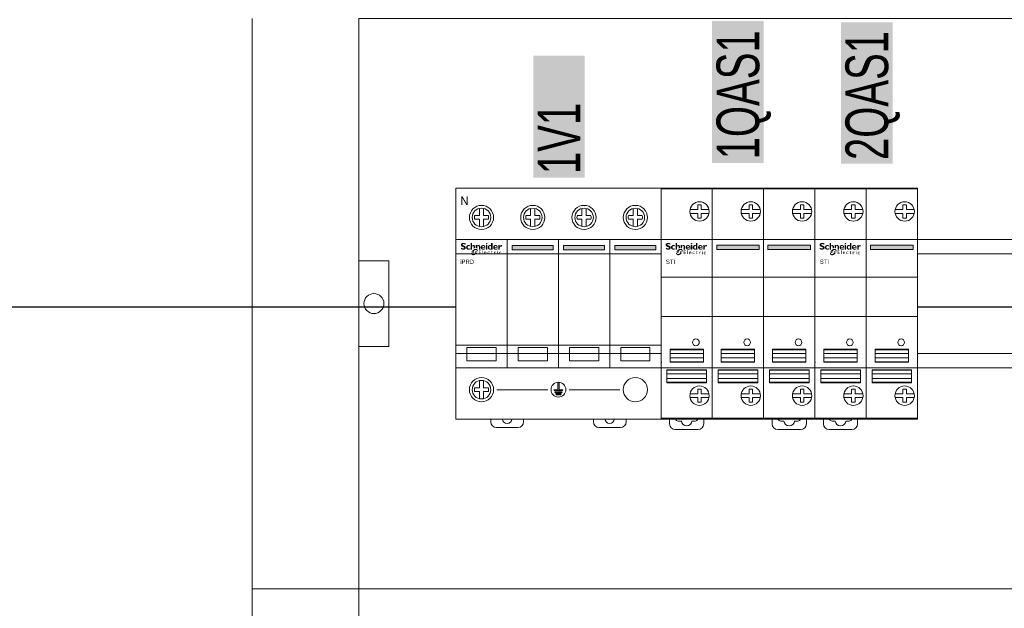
# Model space of a CAD drawing. Header units: millimetres. Extents: x -31 to 6803, y 0 to 664.
# Tile 16 of 119: x 1019 to 1043, y 118 to 132. Entities that reach past the tile are written whole.
import ezdxf
from ezdxf.enums import TextEntityAlignment as Align

# ---------------------------------------------------------------- set-up
doc = ezdxf.new("R2010")
doc.units = ezdxf.units.MM
doc.layers.add('!POMOCNICZE', color=8, linetype='Continuous', plot=False)
for name, color, linetype, lineweight in [('2DE_OBJ_Schneider-Devices', 7, 'Continuous', 25), ('2DE_OBJ_Schneider-Front_Plates', 7, 'Continuous', 0), ('2DE_OBJ_Schneider-Logo', 112, 'Continuous', 0), ('2DE_OBJ_Schneider-Mounting_Plates', 7, 'Continuous', 25), ('2DE_OBJ_Schneider-TAG', 112, 'Continuous', 0)]:
    doc.layers.add(name, color=color, linetype=linetype, lineweight=lineweight)
doc.layers.add('CP_WIPEOUT', color=255, linetype='Continuous')
doc.styles.add('CP_ATTR', font='arial.ttf')

# ---------------------------------------------------------------- blocks, each defined once
blk = doc.blocks.new('Logo Schneider_2009')
for points in [[(1.62, 8.12), (1.87, 8.01), (2.17, 7.9), (2.51, 7.77), (2.73, 7.68), (2.98, 7.54), (3.16, 7.4), (3.26, 7.26), (3.3, 7.1), (3.29, 7.04), (3.24, 6.86), (3.13, 6.73), (2.95, 6.63), (2.72, 6.57), (2.41, 6.55), (2.37, 6.55), (2.18, 6.56), (1.97, 6.59), (1.76, 6.64), (1.55, 6.71), (1.32, 6.79), (1.09, 6.9), (0.85, 7.02), (0.61, 7.16), (0.36, 7.32), (0.36, 6.02), (0.45, 5.97), (0.69, 5.86), (0.93, 5.76), (1.16, 5.67), (1.4, 5.6), (1.63, 5.54), (1.86, 5.49), (2.08, 5.46), (2.31, 5.44), (2.53, 5.43), (2.63, 5.43), (2.89, 5.45), (3.15, 5.48), (3.38, 5.53), (3.61, 5.6), (3.82, 5.69), (4.02, 5.8), (4.2, 5.92), (4.3, 6), (4.47, 6.17), (4.6, 6.35), (4.71, 6.55), (4.79, 6.77), (4.83, 7.01), (4.85, 7.26), (4.84, 7.35), (4.82, 7.58), (4.76, 7.8), (4.68, 8.01), (4.56, 8.2), (4.42, 8.38), (4.25, 8.55), (4.04, 8.71), (3.98, 8.75), (3.84, 8.82), (3.67, 8.9), (3.45, 9), (3.2, 9.11), (2.9, 9.23), (2.57, 9.36), (2.35, 9.45), (2.1, 9.58), (1.91, 9.72), (1.8, 9.86), (1.77, 10.01), (1.77, 10.04), (1.82, 10.21), (1.93, 10.33), (2.11, 10.42), (2.36, 10.48), (2.67, 10.5), (2.7, 10.49), (2.88, 10.49), (3.07, 10.46), (3.28, 10.42), (3.51, 10.36), (3.75, 10.28), (4.01, 10.19), (4.28, 10.09), (4.57, 9.97), (4.57, 11.12), (4.4, 11.19), (4.16, 11.29), (3.91, 11.37), (3.67, 11.44), (3.44, 11.5), (3.2, 11.54), (2.97, 11.57), (2.75, 11.59), (2.53, 11.59), (2.44, 11.59), (2.17, 11.58), (1.91, 11.55), (1.67, 11.5), (1.45, 11.43), (1.24, 11.35), (1.05, 11.24), (0.87, 11.12), (0.83, 11.1), (0.65, 10.93), (0.5, 10.75), (0.39, 10.56), (0.3, 10.34), (0.25, 10.11), (0.24, 9.87), (0.24, 9.79), (0.26, 9.55), (0.32, 9.32), (0.4, 9.11), (0.51, 8.91), (0.65, 8.73), (0.82, 8.57), (1.02, 8.42), (1.09, 8.37), (1.22, 8.3), (1.4, 8.22)], [(8.85, 6.63), (8.6, 6.54), (8.33, 6.46), (8.09, 6.4), (7.89, 6.37), (7.71, 6.35), (7.69, 6.35), (7.44, 6.38), (7.21, 6.44), (7, 6.54), (6.83, 6.69), (6.68, 6.86), (6.58, 7.06), (6.51, 7.29), (6.49, 7.55), (6.51, 7.77), (6.55, 7.99), (6.63, 8.18), (6.73, 8.34), (6.87, 8.48), (7.04, 8.58), (7.25, 8.65), (7.48, 8.7), (7.75, 8.71), (7.86, 8.71), (8.1, 8.68), (8.33, 8.62), (8.56, 8.54), (8.79, 8.43), (8.79, 9.4), (8.62, 9.45), (8.38, 9.52), (8.13, 9.58), (7.9, 9.62), (7.66, 9.64), (7.44, 9.65), (7.28, 9.65), (7.03, 9.63), (6.79, 9.58), (6.56, 9.52), (6.34, 9.44), (6.14, 9.33), (5.95, 9.21), (5.77, 9.06), (5.73, 9.03), (5.57, 8.86), (5.43, 8.67), (5.32, 8.47), (5.23, 8.26), (5.17, 8.03), (5.13, 7.79), (5.12, 7.53), (5.12, 7.49), (5.14, 7.24), (5.18, 7), (5.25, 6.77), (5.34, 6.56), (5.46, 6.37), (5.6, 6.19), (5.77, 6.02), (5.89, 5.92), (6.07, 5.8), (6.27, 5.69), (6.48, 5.61), (6.71, 5.54), (6.95, 5.49), (7.2, 5.46), (7.47, 5.45), (7.65, 5.46), (7.87, 5.48), (8.1, 5.51), (8.34, 5.57), (8.59, 5.64), (8.85, 5.73)], [(12.28, 6.41), (12.16, 6.34), (12.16, 7.83), (12.14, 8.11), (12.08, 8.34), (11.98, 8.51), (11.84, 8.63), (11.65, 8.7), (11.51, 8.71), (11.33, 8.68), (11.14, 8.6), (10.96, 8.46), (10.77, 8.26), (10.65, 8.1), (10.65, 5.51), (9.38, 5.51), (9.38, 11.52), (10.65, 11.52), (10.65, 8.99), (10.67, 8.99), (10.84, 9.18), (11.03, 9.34), (11.22, 9.47), (11.43, 9.56), (11.65, 9.62), (11.87, 9.65), (11.95, 9.65), (12.21, 9.64), (12.45, 9.59), (12.66, 9.5), (12.86, 9.39), (12.97, 9.3), (13.12, 9.13), (13.24, 8.95), (13.34, 8.74), (13.4, 8.51), (13.43, 8.26), (13.43, 8.1), (13.43, 6.86), (13.26, 6.83), (13.14, 6.79), (13.01, 6.75), (12.89, 6.71), (12.77, 6.66), (12.64, 6.6), (12.52, 6.54), (12.4, 6.48)], [(14.3, 6.84), (14.15, 6.86), (14.04, 6.86), (14.04, 9.57), (15.32, 9.57), (15.32, 9), (15.5, 9.19), (15.69, 9.35), (15.89, 9.47), (16.1, 9.56), (16.32, 9.62), (16.55, 9.65), (16.63, 9.65), (16.89, 9.64), (17.13, 9.58), (17.34, 9.5), (17.54, 9.38), (17.61, 9.32), (17.77, 9.16), (17.9, 8.99), (18, 8.78), (18.07, 8.56), (18.11, 8.31), (18.12, 8.1), (18.12, 5.51), (16.85, 5.51), (16.85, 8), (16.82, 8.28), (16.76, 8.49), (16.64, 8.65), (16.49, 8.76), (16.28, 8.8), (16.2, 8.81), (16.02, 8.78), (15.84, 8.7), (15.66, 8.55), (15.48, 8.36), (15.32, 8.14), (15.32, 6.4), (15.28, 6.44), (15.18, 6.52), (15.07, 6.59), (14.96, 6.65), (14.84, 6.71), (14.71, 6.75), (14.58, 6.79), (14.44, 6.82)], [(36.55, 8.09), (36.69, 8.25), (36.84, 8.36), (37, 8.43), (37.16, 8.46), (37.24, 8.45), (37.44, 8.4), (37.67, 8.31), (37.93, 8.16), (38.28, 9.3), (38.07, 9.44), (37.83, 9.56), (37.62, 9.63), (37.44, 9.65), (37.41, 9.65), (37.23, 9.63), (37.06, 9.57), (36.89, 9.47), (36.73, 9.33), (36.57, 9.16), (36.42, 8.95), (36.28, 8.7), (36.14, 8.42), (36.12, 8.42), (36.12, 9.59), (34.85, 9.59), (34.85, 5.53), (36.12, 5.53), (36.12, 7.28), (36.14, 7.33), (36.27, 7.63), (36.41, 7.88)], [(17.35, 4.39), (18.84, 4.39), (18.84, 4.85), (16.85, 4.85), (16.85, 1.32), (18.88, 1.32), (18.88, 1.79), (17.35, 1.79), (17.35, 2.89), (18.79, 2.89), (18.79, 3.33), (17.35, 3.33)], [(20.41, 4.85), (19.96, 4.85), (19.96, 1.32), (20.41, 1.32)], [(26.21, 3.69), (26.05, 3.7), (25.97, 3.7), (25.79, 3.68), (25.62, 3.63), (25.47, 3.57), (25.34, 3.48), (25.22, 3.36), (25.15, 3.27), (25.06, 3.13), (25, 2.98), (24.95, 2.82), (24.92, 2.64), (24.91, 2.45), (24.92, 2.37), (24.94, 2.19), (24.98, 2.02), (25.04, 1.87), (25.13, 1.73), (25.24, 1.6), (25.29, 1.56), (25.42, 1.46), (25.57, 1.38), (25.72, 1.32), (25.9, 1.29), (26.08, 1.28), (26.1, 1.28), (26.29, 1.29), (26.46, 1.32), (26.62, 1.36), (26.77, 1.42), (26.77, 1.87), (26.65, 1.82), (26.48, 1.76), (26.31, 1.73), (26.16, 1.72), (25.99, 1.73), (25.83, 1.76), (25.69, 1.82), (25.58, 1.9), (25.49, 2.01), (25.43, 2.14), (25.39, 2.3), (25.38, 2.48), (25.38, 2.61), (25.42, 2.78), (25.48, 2.94), (25.57, 3.07), (25.61, 3.11), (25.75, 3.2), (25.9, 3.26), (26.08, 3.28), (26.09, 3.28), (26.24, 3.26), (26.39, 3.22), (26.56, 3.14), (26.73, 3.04), (26.73, 3.53), (26.72, 3.53), (26.54, 3.61), (26.37, 3.66)], [(29.47, 3.65), (28.74, 3.65), (28.74, 4.14), (27.88, 3.29), (27.88, 3.24), (28.27, 3.24), (28.27, 2.01), (28.28, 1.89), (28.31, 1.73), (28.36, 1.59), (28.45, 1.48), (28.55, 1.39), (28.69, 1.33), (28.85, 1.29), (29.03, 1.28), (29.09, 1.28), (29.25, 1.31), (29.42, 1.36), (29.59, 1.44), (29.59, 1.87), (29.55, 1.85), (29.38, 1.77), (29.22, 1.72), (29.06, 1.7), (28.98, 1.71), (28.84, 1.77), (28.76, 1.88), (28.74, 2.05), (28.74, 3.24), (29.47, 3.24)], [(32.08, 3.51), (31.94, 3.53), (31.87, 3.52), (31.75, 3.48), (31.63, 3.4), (31.51, 3.29), (31.38, 3.13), (31.26, 2.94), (31.26, 3.47), (30.8, 3.47), (30.8, 1.15), (31.26, 1.15), (31.26, 2.36), (31.26, 2.41), (31.29, 2.58), (31.34, 2.74), (31.43, 2.88), (31.52, 2.97), (31.66, 3.05), (31.82, 3.08), (31.94, 3.06), (32.09, 2.99), (32.25, 2.86), (32.49, 3.26), (32.39, 3.35), (32.23, 3.45)], [(35.5, 3.1), (35.42, 2.96), (35.35, 2.81), (35.31, 2.65), (35.28, 2.47), (35.27, 2.28), (35.27, 2.2), (35.29, 2.02), (35.33, 1.85), (35.4, 1.7), (35.48, 1.56), (35.59, 1.43), (35.64, 1.38), (35.78, 1.28), (35.92, 1.21), (36.08, 1.15), (36.25, 1.12), (36.44, 1.11), (36.45, 1.11), (36.64, 1.12), (36.82, 1.15), (36.98, 1.19), (37.13, 1.25), (37.13, 1.7), (37.01, 1.65), (36.83, 1.59), (36.67, 1.56), (36.52, 1.55), (36.34, 1.56), (36.18, 1.59), (36.05, 1.65), (35.93, 1.73), (35.85, 1.84), (35.78, 1.97), (35.75, 2.13), (35.73, 2.31), (35.74, 2.44), (35.78, 2.61), (35.84, 2.77), (35.93, 2.9), (35.97, 2.93), (36.1, 3.03), (36.26, 3.09), (36.44, 3.11), (36.44, 3.11), (36.59, 3.09), (36.75, 3.05), (36.91, 2.97), (37.08, 2.87), (37.08, 3.36), (37.08, 3.36), (36.9, 3.44), (36.73, 3.49), (36.57, 3.52), (36.41, 3.53), (36.33, 3.53), (36.14, 3.51), (35.98, 3.46), (35.83, 3.4), (35.7, 3.3), (35.58, 3.19)]]:
    blk.add_hatch(color=112).paths.add_polyline_path(points)
h = blk.add_hatch(color=112)
h.paths.add_polyline_path([(21.06, 9.64), (20.8, 9.65), (20.77, 9.65), (20.51, 9.64), (20.27, 9.6), (20.04, 9.55), (19.82, 9.47), (19.61, 9.36), (19.42, 9.23), (19.24, 9.08), (19.22, 9.06), (19.06, 8.89), (18.92, 8.7), (18.81, 8.49), (18.73, 8.28), (18.67, 8.05), (18.63, 7.81), (18.61, 7.56), (18.61, 7.53), (18.63, 7.28), (18.66, 7.03), (18.73, 6.81), (18.81, 6.59), (18.93, 6.4), (19.07, 6.21), (19.23, 6.04), (19.26, 6.02), (19.44, 5.88), (19.62, 5.76), (19.83, 5.66), (20.05, 5.58), (20.28, 5.52), (20.52, 5.48), (20.78, 5.45), (20.96, 5.45), (21.23, 5.46), (21.49, 5.48), (21.73, 5.53), (21.97, 5.58), (22.19, 5.66), (22.4, 5.75), (22.6, 5.86), (22.79, 5.98), (22.79, 6.77), (22.55, 6.61), (22.32, 6.48), (22.1, 6.38), (21.88, 6.29), (21.66, 6.24), (21.45, 6.21), (21.28, 6.2), (21.01, 6.21), (20.77, 6.25), (20.56, 6.32), (20.38, 6.43), (20.23, 6.55), (20.12, 6.71), (20.03, 6.89), (19.97, 7.11), (19.94, 7.34), (22.85, 7.34), (22.85, 7.61), (22.83, 7.86), (22.79, 8.1), (22.73, 8.32), (22.64, 8.53), (22.53, 8.73), (22.4, 8.91), (22.3, 9.02), (22.12, 9.19), (21.93, 9.33), (21.73, 9.44), (21.52, 9.53), (21.29, 9.6)])
h.paths.add_polyline_path([(21.08, 8.87), (21.28, 8.8), (21.45, 8.69), (21.58, 8.53), (21.67, 8.33), (21.72, 8.09), (21.73, 8), (19.97, 8), (20.01, 8.26), (20.09, 8.47), (20.2, 8.64), (20.36, 8.77), (20.55, 8.85), (20.81, 8.89)], flags=16)
h = blk.add_hatch(color=112)
h.paths.add_polyline_path([(23.78, 11.44), (23.57, 11.28), (23.57, 11.28), (23.4, 11.07), (23.29, 10.86), (23.26, 10.65), (23.27, 10.52), (23.35, 10.33), (23.51, 10.22), (23.75, 10.18), (23.77, 10.18), (23.98, 10.22), (24.19, 10.33), (24.4, 10.5), (24.57, 10.69), (24.67, 10.9), (24.71, 11.11), (24.7, 11.24), (24.62, 11.43), (24.46, 11.54), (24.22, 11.58), (24.21, 11.58), (23.99, 11.54)])
h.paths.add_polyline_path([(24.61, 9.57), (23.34, 9.57), (23.34, 5.51), (24.61, 5.51)])
h = blk.add_hatch(color=112)
h.paths.add_polyline_path([(28.16, 9.4), (27.93, 9.5), (27.69, 9.57), (27.46, 9.62), (27.22, 9.65), (27.1, 9.65), (26.85, 9.64), (26.61, 9.6), (26.38, 9.53), (26.17, 9.44), (25.97, 9.32), (25.79, 9.18), (25.69, 9.08), (25.55, 8.91), (25.42, 8.71), (25.32, 8.51), (25.24, 8.29), (25.19, 8.05), (25.15, 7.81), (25.14, 7.55), (25.15, 7.29), (25.19, 7.05), (25.25, 6.82), (25.33, 6.6), (25.43, 6.39), (25.56, 6.2), (25.69, 6.04), (25.86, 5.87), (26.05, 5.72), (26.25, 5.61), (26.46, 5.52), (26.69, 5.46), (26.93, 5.43), (27.04, 5.43), (27.29, 5.45), (27.52, 5.49), (27.74, 5.57), (27.95, 5.69), (28.15, 5.83), (28.16, 5.84), (28.16, 5.51), (29.44, 5.51), (29.44, 11.52), (28.16, 11.52)])
h.paths.add_polyline_path([(28.16, 8.58), (28.16, 6.63), (27.95, 6.47), (27.73, 6.36), (27.52, 6.3), (27.42, 6.3), (27.19, 6.31), (27, 6.37), (26.83, 6.46), (26.69, 6.59), (26.58, 6.76), (26.51, 6.96), (26.46, 7.2), (26.43, 7.52), (26.45, 7.81), (26.49, 8.06), (26.56, 8.28), (26.66, 8.45), (26.79, 8.59), (26.95, 8.7), (27.13, 8.77), (27.35, 8.8), (27.46, 8.81), (27.69, 8.78), (27.91, 8.71)], flags=16)
h = blk.add_hatch(color=112)
h.paths.add_polyline_path([(32.44, 9.64), (32.19, 9.65), (32.16, 9.65), (31.9, 9.64), (31.65, 9.6), (31.42, 9.55), (31.2, 9.47), (31, 9.36), (30.81, 9.23), (30.63, 9.08), (30.61, 9.06), (30.45, 8.89), (30.31, 8.7), (30.2, 8.49), (30.11, 8.28), (30.05, 8.05), (30.01, 7.81), (30, 7.56), (30, 7.53), (30.01, 7.28), (30.05, 7.03), (30.11, 6.81), (30.2, 6.59), (30.32, 6.4), (30.45, 6.21), (30.62, 6.04), (30.64, 6.02), (30.82, 5.88), (31.01, 5.76), (31.21, 5.66), (31.43, 5.58), (31.66, 5.52), (31.91, 5.48), (32.17, 5.45), (32.35, 5.45), (32.62, 5.46), (32.88, 5.48), (33.12, 5.53), (33.35, 5.58), (33.58, 5.66), (33.79, 5.75), (33.98, 5.86), (34.18, 5.98), (34.18, 6.77), (33.94, 6.61), (33.71, 6.48), (33.49, 6.38), (33.26, 6.29), (33.05, 6.24), (32.83, 6.21), (32.67, 6.2), (32.4, 6.21), (32.16, 6.25), (31.95, 6.32), (31.77, 6.43), (31.62, 6.55), (31.5, 6.71), (31.41, 6.89), (31.36, 7.11), (31.33, 7.34), (34.23, 7.34), (34.24, 7.61), (34.22, 7.86), (34.18, 8.1), (34.11, 8.32), (34.03, 8.53), (33.92, 8.73), (33.79, 8.91), (33.69, 9.02), (33.51, 9.19), (33.32, 9.33), (33.12, 9.44), (32.91, 9.53), (32.68, 9.6)])
h.paths.add_polyline_path([(32.47, 8.87), (32.67, 8.8), (32.84, 8.69), (32.96, 8.53), (33.05, 8.33), (33.11, 8.09), (33.12, 8), (31.35, 8), (31.39, 8.26), (31.47, 8.47), (31.59, 8.64), (31.74, 8.77), (31.93, 8.85), (32.19, 8.89)], flags=16)
h = blk.add_hatch(color=112)
h.paths.add_polyline_path([(11.79, 5.39), (11.67, 5.31), (11.55, 5.21), (11.44, 5.12), (11.32, 5.01), (11.21, 4.9), (11.19, 4.88), (11.09, 4.78), (10.99, 4.68), (10.89, 4.58), (10.8, 4.47), (10.72, 4.36), (10.63, 4.25), (11.4, 4.25), (11.23, 3.74), (10.31, 3.74), (10.26, 3.63), (10.19, 3.51), (10.14, 3.4), (10.09, 3.26), (11.16, 3.26), (10.99, 2.76), (9.93, 2.76), (9.9, 2.61), (9.88, 2.47), (9.86, 2.33), (9.85, 2.19), (9.85, 2.1), (9.86, 1.95), (9.87, 1.8), (9.89, 1.66), (9.92, 1.52), (9.96, 1.39), (10.01, 1.27), (10.07, 1.15), (10.14, 1.04), (10.22, 0.93), (10.3, 0.83), (10.34, 0.8), (10.43, 0.71), (10.53, 0.64), (10.64, 0.56), (10.75, 0.5), (10.87, 0.45), (11, 0.41), (11.13, 0.37), (11.27, 0.34), (11.42, 0.33), (11.57, 0.32), (11.68, 0.31), (11.81, 0.32), (11.94, 0.32), (12.06, 0.34), (12.19, 0.35), (12.32, 0.37), (12.44, 0.4), (12.57, 0.43), (12.69, 0.47), (12.82, 0.51), (12.94, 0.56), (13.06, 0.61), (13.18, 0.66), (13.31, 0.72), (13.43, 0.79), (13.55, 0.86), (13.67, 0.94), (13.79, 1.02), (13.91, 1.1), (14.02, 1.19), (14.14, 1.29), (14.26, 1.39), (14.37, 1.49), (14.47, 1.58), (14.57, 1.68), (14.67, 1.78), (14.77, 1.89), (14.86, 2), (14.95, 2.1), (15.04, 2.21), (15.11, 2.32), (14.12, 2.32), (14.27, 2.82), (15.42, 2.82), (15.48, 2.94), (15.54, 3.07), (15.6, 3.2), (15.63, 3.3), (14.38, 3.3), (14.44, 3.51), (14.52, 3.8), (15.78, 3.8), (15.79, 3.83), (15.81, 3.97), (15.83, 4.11), (15.84, 4.25), (15.85, 4.38), (15.85, 4.4), (15.84, 4.55), (15.83, 4.7), (15.8, 4.84), (15.77, 4.97), (15.73, 5.1), (15.68, 5.22), (15.61, 5.34), (15.54, 5.45), (15.46, 5.55), (15.37, 5.65), (15.28, 5.74), (15.18, 5.82), (15.07, 5.89), (14.96, 5.95), (14.84, 6.01), (14.71, 6.05), (14.58, 6.09), (14.44, 6.12), (14.3, 6.14), (14.15, 6.15), (14, 6.16), (13.89, 6.16), (13.76, 6.15), (13.64, 6.14), (13.51, 6.12), (13.38, 6.1), (13.25, 6.08), (13.13, 6.05), (13, 6.01), (12.88, 5.97), (12.76, 5.93), (12.63, 5.88), (12.51, 5.82), (12.39, 5.76), (12.27, 5.7), (12.15, 5.63), (12.03, 5.56), (11.91, 5.48)])
h.paths.add_polyline_path([(12.61, 4.51), (12.73, 4.62), (12.86, 4.71), (12.97, 4.79), (13.09, 4.85), (13.22, 4.9), (13.35, 4.93), (13.48, 4.96), (13.63, 4.98), (13.77, 4.98), (15.01, 4.98), (14.85, 4.25), (14.1, 4.25), (14, 4.23), (13.93, 4.14), (13.77, 3.51), (13.52, 2.59), (13.48, 2.46), (13.43, 2.34), (13.36, 2.22), (13.28, 2.12), (13.19, 2.01), (13.08, 1.92), (12.98, 1.84), (12.87, 1.76), (12.75, 1.69), (12.62, 1.64), (12.5, 1.59), (12.37, 1.55), (12.23, 1.52), (12.09, 1.5), (11.93, 1.49), (10.68, 1.49), (10.88, 2.29), (11.66, 2.29), (11.79, 2.33), (11.85, 2.38), (11.91, 2.47), (12.14, 3.51), (12.22, 3.83), (12.25, 3.93), (12.3, 4.06), (12.36, 4.18), (12.43, 4.29), (12.52, 4.41)], flags=16)
h = blk.add_hatch(color=112)
h.paths.add_polyline_path([(22.74, 3.7), (22.56, 3.69), (22.39, 3.65), (22.24, 3.59), (22.1, 3.5), (21.98, 3.39), (21.97, 3.38), (21.86, 3.25), (21.78, 3.11), (21.72, 2.96), (21.68, 2.79), (21.66, 2.61), (21.66, 2.52), (21.67, 2.34), (21.7, 2.17), (21.75, 2.01), (21.82, 1.86), (21.91, 1.71), (21.97, 1.65), (22.08, 1.52), (22.21, 1.43), (22.36, 1.35), (22.52, 1.31), (22.7, 1.28), (22.78, 1.28), (22.96, 1.29), (23.13, 1.31), (23.29, 1.36), (23.45, 1.42), (23.61, 1.5), (23.71, 1.56), (23.71, 2), (23.54, 1.9), (23.38, 1.82), (23.21, 1.76), (23.06, 1.73), (22.9, 1.72), (22.72, 1.73), (22.57, 1.77), (22.44, 1.84), (22.33, 1.93), (22.24, 2.05), (22.17, 2.2), (22.13, 2.37), (22.12, 2.42), (23.75, 2.42), (23.75, 2.63), (23.72, 2.82), (23.69, 2.99), (23.64, 3.14), (23.57, 3.28), (23.49, 3.39), (23.4, 3.49), (23.29, 3.57), (23.16, 3.63), (23.03, 3.67), (22.87, 3.7)])
h.paths.add_polyline_path([(22.75, 3.31), (22.92, 3.29), (23.06, 3.23), (23.16, 3.14), (23.23, 3.01), (23.28, 2.85), (23.29, 2.73), (22.12, 2.73), (22.17, 2.91), (22.24, 3.06), (22.34, 3.17), (22.46, 3.25), (22.61, 3.29)], flags=16)
h = blk.add_hatch(color=112)
h.paths.add_polyline_path([(34.08, 4.39), (33.96, 4.43), (33.79, 4.38), (33.69, 4.3), (33.61, 4.17), (33.62, 4.02), (33.67, 3.95), (33.78, 3.9), (33.94, 3.97), (34.05, 4.04), (34.13, 4.17), (34.13, 4.32)])
h.paths.add_polyline_path([(34.1, 3.47), (33.65, 3.47), (33.65, 1.15), (34.1, 1.15)])
blk = doc.blocks.new('Schneider Electric-logo')
at = {"color": 3, "xscale": 45.60207954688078, "yscale": 45.60207954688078, "zscale": 45.60207954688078}
blk.add_blockref('Logo Schneider_2009', (2560, 1257), dxfattribs=at)
blk = doc.blocks.new('SE_logo')
at = {"xscale": 0.2, "yscale": 0.2, "zscale": 0.2}
blk.add_blockref('Schneider Electric-logo', (-516.3, -249.2), dxfattribs=at)
blk = doc.blocks.new('2d_spd_iprd_3p+n_se15_571062d')
at = {"true_color": 0xffffff, "transparency": 33554687}
h = blk.add_hatch(color=7, dxfattribs=at)
h.dxf.hatch_style = 1
h.paths.add_polyline_path([(27.17, 86.96), (27.17, 44.1), (45.24, 44.1), (45.24, 86.96)])
at = {"lineweight": 0}
for p, q in [((21.75, -43.5), (14.25, -43.5)), ((50.25, -43.5), (57.75, -43.5))]:
    blk.add_line(p, q, dxfattribs=at)
at = {"layer": '2DE_OBJ_Schneider-TAG', "lineweight": 0, "width": 0.7}
blk.add_attdef('TAG', (43.69, 45.42), '', height=15, rotation=90, dxfattribs=at)
blk.add_wipeout([(0, 40.5), (72, 40.5), (72, -40.5), (0, -40.5)]).dxf.layer = 'CP_WIPEOUT'
at = {"lineweight": 0}
h = blk.add_hatch(color=112, dxfattribs=at)
h.dxf.hatch_style = 1
h.paths.add_polyline_path([(34.2, 20.39), (19.8, 20.39), (19.8, 18.84), (34.2, 18.84)])
h = blk.add_hatch(color=112, dxfattribs=at)
h.dxf.hatch_style = 1
h.paths.add_polyline_path([(52.2, 20.39), (37.8, 20.39), (37.8, 18.84), (52.2, 18.84)])
h = blk.add_hatch(color=112, dxfattribs=at)
h.dxf.hatch_style = 1
h.paths.add_polyline_path([(70.2, 20.39), (55.8, 20.39), (55.8, 18.84), (70.2, 18.84)])
h = blk.add_hatch(color=253, dxfattribs=at)
h.paths.add_polyline_path([(36.2, -27.61, 0.038519), (35.8, -27.61), (35.8, -30.2), (34.4, -30.2), (34.54, -30.51), (36, -30.51), (37.46, -30.51), (37.6, -30.2), (36.2, -30.2)])
h.paths.add_polyline_path([(37.26, -30.95), (36, -30.95), (34.74, -30.95), (34.88, -31.26), (36, -31.26), (37.12, -31.26)])
h.paths.add_polyline_path([(36.92, -31.7), (36, -31.7), (35.08, -31.7), (35.22, -32.01), (36, -32.01), (36.78, -32.01)])
for p, q in [((0, 40.5), (72, 40.5)), ((8.25, 33.37), (8.25, 30.83)), ((9.75, 33.37), (9.75, 30.83)), ((26.25, 33.37), (26.25, 30.83)), ((27.75, 33.37), (27.75, 30.83)), ((44.25, 33.37), (44.25, 30.83)), ((45.75, 33.37), (45.75, 30.83)), ((62.25, 33.37), (62.25, 30.83)), ((63.75, 33.37), (63.75, 30.83)), ((8.25, 30.83), (6.58, 30.83)), ((6.58, 29.57), (8.25, 29.57)), ((8.25, 27.04), (8.25, 29.57)), ((11.42, 30.83), (9.75, 30.83)), ((9.75, 29.57), (11.42, 29.57)), ((9.75, 27.04), (9.75, 29.57)), ((26.25, 30.83), (24.58, 30.83)), ((24.58, 29.57), (26.25, 29.57)), ((26.25, 27.04), (26.25, 29.57)), ((29.42, 30.83), (27.75, 30.83)), ((27.75, 29.57), (29.42, 29.57)), ((27.75, 27.04), (27.75, 29.57)), ((44.25, 30.83), (42.58, 30.83)), ((42.58, 29.57), (44.25, 29.57)), ((44.25, 27.04), (44.25, 29.57)), ((47.42, 30.83), (45.75, 30.83)), ((45.75, 29.57), (47.42, 29.57)), ((45.75, 27.04), (45.75, 29.57)), ((62.25, 30.83), (60.58, 30.83)), ((60.58, 29.57), (62.25, 29.57)), ((62.25, 27.04), (62.25, 29.57)), ((65.42, 30.83), (63.75, 30.83)), ((63.75, 29.57), (65.42, 29.57)), ((63.75, 27.04), (63.75, 29.57)), ((0, 22.5), (72, 22.5)), ((0, -14.6), (72, -14.6)), ((3.88, -15.37), (14.12, -15.37)), ((3.88, -20.14), (3.88, -15.37)), ((14.12, -20.14), (14.12, -15.37)), ((21.88, -15.37), (32.12, -15.37)), ((21.88, -20.14), (21.88, -15.37)), ((32.12, -20.14), (32.12, -15.37)), ((39.88, -15.37), (50.12, -15.37)), ((39.88, -20.14), (39.88, -15.37)), ((50.12, -20.14), (50.12, -15.37)), ((57.88, -15.37), (68.12, -15.37)), ((57.88, -20.14), (57.88, -15.37)), ((68.12, -20.14), (68.12, -15.37)), ((14.12, -20.14), (3.88, -20.14)), ((32.12, -20.14), (21.88, -20.14)), ((50.12, -20.14), (39.88, -20.14)), ((68.12, -20.14), (57.88, -20.14)), ((0, -22.5), (72, -22.5)), ((8.25, -27.04), (8.25, -29.57)), ((9.75, -27.04), (9.75, -29.57)), ((6.58, -29.57), (8.25, -29.57)), ((8.25, -30.83), (6.58, -30.83)), ((8.25, -33.37), (8.25, -30.83)), ((9.75, -29.57), (11.42, -29.57)), ((9.75, -33.37), (9.75, -30.83)), ((11.42, -30.83), (9.75, -30.83)), ((37.26, -30.95), (34.74, -30.95)), ((36.92, -31.7), (35.08, -31.7)), ((0, -40.5), (72, -40.5)), ((12.25, -41.5), (12.25, -40.5)), ((23.75, -40.5), (23.75, -41.5)), ((48.25, -40.5), (48.25, -41.5)), ((59.75, -41.5), (59.75, -40.5))]:
    blk.add_line(p, q, dxfattribs=at)
for points in [[(0, 40.5), (0, -40.5)], [(72, 40.5), (72, -40.5)], [(18, 22.5), (18, -22.5)], [(36, 22.5), (36, -22.5)], [(54, 22.5), (54, -22.5)], [(35.8, -27.61), (35.8, -30.2)], [(36.2, -27.61), (36.2, -30.2)], [(14.41, -30.2), (32.24, -30.2)], [(35.8, -30.2), (34.4, -30.2)], [(34.4, -30.2), (34.54, -30.51)], [(34.54, -30.51), (37.46, -30.51)], [(34.74, -30.95), (34.88, -31.26)], [(37.6, -30.2), (36.2, -30.2)], [(37.26, -30.95), (37.12, -31.26)], [(37.6, -30.2), (37.46, -30.51)], [(57.59, -30.2), (39.76, -30.2)], [(34.88, -31.26), (37.12, -31.26)], [(35.08, -31.7), (35.22, -32.01)], [(35.22, -32.01), (36.78, -32.01)], [(36.92, -31.7), (36.78, -32.01)]]:
    blk.add_lwpolyline(points, dxfattribs=at)
at = {"color": 112, "lineweight": 0}
for points in [[(19.8, 20.39), (34.2, 20.39), (34.2, 18.84), (19.8, 18.84)], [(37.8, 20.39), (52.2, 20.39), (52.2, 18.84), (37.8, 18.84)], [(55.8, 20.39), (70.2, 20.39), (70.2, 18.84), (55.8, 18.84)]]:
    blk.add_lwpolyline(points, close=True, dxfattribs=at)
at = {"lineweight": 0}
for centre, radius in [((9, 30.2), 4.25), ((9, 30.2), 3.25), ((27, 30.2), 4.25), ((27, 30.2), 3.25), ((45, 30.2), 4.25), ((45, 30.2), 3.25), ((63, 30.2), 4.25), ((63, 30.2), 3.25), ((9, -30.2), 4.25), ((9, -30.2), 3.25), ((36, -30.2), 2.6), ((63, -30.2), 4.25)]:
    blk.add_circle(centre, radius, dxfattribs=at)
for centre, radius, start, end in [((9, 30.2), 2.5, 165.5225, 194.5959), ((9, 30.2), 2.5, 345.4041, 14.4775), ((27, 30.2), 2.5, 165.5225, 194.5959), ((27, 30.2), 2.5, 345.4041, 14.4775), ((45, 30.2), 2.5, 165.5225, 194.5959), ((45, 30.2), 2.5, 345.4041, 14.4775), ((63, 30.2), 2.5, 165.5225, 194.5959), ((63, 30.2), 2.5, 345.4041, 14.4775), ((9, -30.2), 2.5, 165.4041, 194.4775), ((9, -30.2), 2.5, 345.5225, 14.5959), ((18, -40.5), 1.6, 180, 0), ((54, -40.5), 1.6, 180, 0)]:
    blk.add_arc(centre, radius, start, end, dxfattribs=at)
at = {"lineweight": 0, "extrusion": (0, 0, -1)}
for centre, start, end in [((-14.25, -41.5), 270, 0), ((-21.75, -41.5), 180, 270), ((-50.25, -41.5), 270, 0), ((-57.75, -41.5), 180, 270)]:
    blk.add_arc(centre, 2, start, end, dxfattribs=at)
at = {"layer": '2DE_OBJ_Schneider-Logo', "lineweight": 0, "xscale": 0.04182049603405, "yscale": 0.04182049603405, "zscale": 0.04182049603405}
blk.add_blockref('SE_logo', (1.83, 16.75), dxfattribs=at)
at = {"linetype": 'Continuous', "lineweight": 0}
blk.add_text('N', height=3, dxfattribs=at).set_placement((1.58, 34.56))
at = {"style": 'CP_ATTR', "flags": 9}
for tag, p in [('NAME', (0, 0.01)), ('PRODUCT-TYPE', (0, 0.01)), ('ORDER-NO', (0, 0.01)), ('PRODUCER', (0, 0.01)), ('CHARACTER', (0, 0.01)), ('FUNCTION', (0, 0.01)), ('MARK3', (0, 0.01)), ('VOLTAGE', (0, 0)), ('POWER', (0, 0)), ('POWER_LOSSES', (0, 0)), ('NUMBER_OF_POLES', (0, 0)), ('IP', (0, 0)), ('LINK', (0, 0)), ('OTHER', (0, 0)), ('MARK2', (0.01, 0.01)), ('CURRENT', (0.01, 0.01)), ('TEXT_01', (0.01, 0)), ('NUMBER', (0.01, 0)), ('GROUP', (0.01, 0))]:
    blk.add_attdef(tag, text='', height=0.0005, dxfattribs=at).set_placement(p, align=Align.MIDDLE_LEFT)
at = {"linetype": 'ByBlock', "style": 'CP_ATTR', "flags": 9}
blk.add_attdef('WEIGHT', text='', height=0.0005, dxfattribs=at).set_placement((0, 0), align=Align.MIDDLE_LEFT)
at = {"layer": '2DE_OBJ_Schneider-Logo', "color": 253, "linetype": 'Continuous', "lineweight": 0}
blk.add_text('iPRD', height=1.5, dxfattribs=at).set_placement((1.55, 13.91))
blk = doc.blocks.new('2d_prismap_plytcz_650_4m_se66_zu01t60')
at = {"lineweight": 0}
for p, q in [((37.5, 0), (0, 0)), ((0, 0), (0, -200))]:
    blk.add_line(p, q, dxfattribs=at)
at = {"layer": '2DE_OBJ_Schneider-Front_Plates', "lineweight": 0}
for p, q in [((37.5, 0), (537.5, 0)), ((37.5, -200), (37.5, 0))]:
    blk.add_line(p, q, dxfattribs=at)
at = {"lineweight": 0, "style": 'CP_ATTR', "flags": 9}
for tag, p in [('MARK3', (0, 0.01)), ('FUNCTION', (0, 0.01)), ('CHARACTER', (0, 0.01)), ('PRODUCER', (0, 0.01)), ('ORDER-NO', (0, 0.01)), ('PRODUCT-TYPE', (0, 0.01)), ('ARTICLE', (0, 0.01)), ('NAME', (0, 0.01)), ('OTHER', (0, 0)), ('LINK', (0, 0)), ('IP', (0, 0)), ('NUMBER_OF_POLES', (0, 0)), ('POWER_LOSSES', (0, 0)), ('POWER', (0, 0)), ('VOLTAGE', (0, 0)), ('CURRENT', (0.01, 0.01)), ('MARK2', (0.01, 0.01)), ('GROUP', (0.01, 0)), ('NUMBER', (0.01, 0)), ('TEXT_01', (0.01, 0))]:
    blk.add_attdef(tag, text='', height=0.0005, dxfattribs=at).set_placement(p, align=Align.MIDDLE_LEFT)
at = {"linetype": 'ByBlock', "lineweight": 0, "style": 'CP_ATTR', "flags": 9}
blk.add_attdef('WEIGHT', text='', height=0.0005, dxfattribs=at).set_placement((0, 0), align=Align.MIDDLE_LEFT)
blk = doc.blocks.new('2d_prismap_din_650mm_4m_se38_ftw522e')
at = {"lineweight": 0}
for p, q in [((0, -200), (0, 0)), ((503.5, -82.5), (71.5, -82.5)), ((71.5, -82.5), (71.5, -117.5)), ((71.5, -117.5), (503.5, -117.5)), ((0, -200), (575, -200))]:
    blk.add_line(p, q, dxfattribs=at)
at = {"layer": '2DE_OBJ_Schneider-Front_Plates', "lineweight": 0}
for points in [[(537.5, 0), (37.5, 0), (37.5, -200), (537.5, -200)], [(71.5, -77.5), (503.5, -77.5), (503.5, -122.5), (71.5, -122.5)]]:
    blk.add_lwpolyline(points, close=True, dxfattribs=at)
blk.add_lwpolyline([(37.5, -85), (48, -85), (48, -115), (37.5, -115)], dxfattribs=at)
blk.add_circle((42.75, -100), 3.5, dxfattribs=at)
at = {"lineweight": 0, "style": 'CP_ATTR', "flags": 9}
for tag, p in [('MARK3', (0, 0.01)), ('FUNCTION', (0, 0.01)), ('CHARACTER', (0, 0.01)), ('PRODUCER', (0, 0.01)), ('ORDER-NO', (0, 0.01)), ('PRODUCT-TYPE', (0, 0.01)), ('ARTICLE', (0, 0.01)), ('NAME', (0, 0.01)), ('OTHER', (0, 0)), ('LINK', (0, 0)), ('IP', (0, 0)), ('NUMBER_OF_POLES', (0, 0)), ('POWER_LOSSES', (0, 0)), ('POWER', (0, 0)), ('VOLTAGE', (0, 0)), ('CURRENT', (0.01, 0.01)), ('MARK2', (0.01, 0.01)), ('GROUP', (0.01, 0)), ('NUMBER', (0.01, 0)), ('TEXT_01', (0.01, 0))]:
    blk.add_attdef(tag, text='', height=0.0005, dxfattribs=at).set_placement(p, align=Align.MIDDLE_LEFT)
at = {"linetype": 'ByBlock', "lineweight": 0, "style": 'CP_ATTR', "flags": 9}
blk.add_attdef('WEIGHT', text='', height=0.0005, dxfattribs=at).set_placement((0, 0), align=Align.MIDDLE_LEFT)
blk = doc.blocks.new('2d_bez_sti_3p_se10_595g8fk')
at = {"true_color": 0xffffff, "transparency": 33554687}
h = blk.add_hatch(color=7, dxfattribs=at)
h.dxf.hatch_style = 1
h.paths.add_polyline_path([(17.94, 99.11), (17.94, 49.27), (36.02, 49.27), (36.02, 99.11)])
at = {"lineweight": 0}
for p, q in [((13, -44.2), (5, -44.2)), ((49, -44.2), (41, -44.2))]:
    blk.add_line(p, q, dxfattribs=at)
at = {"layer": '2DE_OBJ_Schneider-TAG', "lineweight": 0, "width": 0.7}
blk.add_attdef('TAG', (34.47, 50.58), '', height=15, rotation=90, dxfattribs=at)
blk.add_wipeout([(0, 40.5), (54, 40.5), (54, -40.5), (0, -40.5)]).dxf.layer = 'CP_WIPEOUT'
at = {"lineweight": 0}
h = blk.add_hatch(color=112, dxfattribs=at)
h.dxf.hatch_style = 1
h.paths.add_polyline_path([(34.46, 20.5), (19.54, 20.5), (19.54, 18.95), (34.46, 18.95)])
h = blk.add_hatch(color=112, dxfattribs=at)
h.dxf.hatch_style = 1
h.paths.add_polyline_path([(52.46, 20.5), (37.54, 20.5), (37.54, 18.95), (52.46, 18.95)])
for p, q in [((0, 40.5), (54, 40.5)), ((0, 40.2), (54, 40.2)), ((12.9, 34.6), (12.9, 33)), ((14.1, 34.6), (12.9, 34.6)), ((14.1, 33), (14.1, 34.6)), ((30.9, 34.6), (30.9, 33)), ((32.1, 34.6), (30.9, 34.6)), ((32.1, 33), (32.1, 34.6)), ((48.9, 34.6), (48.9, 33)), ((50.1, 34.6), (48.9, 34.6)), ((50.1, 33), (50.1, 34.6)), ((10.17, 33), (12.9, 33)), ((10.17, 31.6), (12.9, 31.6)), ((12.9, 31.6), (12.9, 30)), ((16.83, 33), (14.1, 33)), ((16.83, 31.6), (14.1, 31.6)), ((14.1, 30), (14.1, 31.6)), ((28.17, 33), (30.9, 33)), ((28.17, 31.6), (30.9, 31.6)), ((30.9, 31.6), (30.9, 30)), ((34.83, 33), (32.1, 33)), ((34.83, 31.6), (32.1, 31.6)), ((32.1, 30), (32.1, 31.6)), ((46.17, 33), (48.9, 33)), ((46.17, 31.6), (48.9, 31.6)), ((48.9, 31.6), (48.9, 30)), ((52.83, 33), (50.1, 33)), ((52.83, 31.6), (50.1, 31.6)), ((50.1, 30), (50.1, 31.6)), ((12.9, 30), (14.1, 30)), ((30.9, 30), (32.1, 30)), ((48.9, 30), (50.1, 30)), ((0, 22.5), (54, 22.5)), ((18, 9.24), (0, 9.24)), ((36, 9.24), (18, 9.24)), ((54, 9.24), (36, 9.24)), ((18, -4.5), (0, -4.5)), ((36, -4.5), (18, -4.5)), ((54, -4.5), (36, -4.5)), ((14.85, -16), (3.15, -16)), ((3.15, -20.6), (3.15, -16)), ((3.15, -16.2), (14.85, -16.2)), ((14.85, -20.6), (14.85, -16)), ((32.85, -16), (21.15, -16)), ((21.15, -20.6), (21.15, -16)), ((21.15, -16.2), (32.85, -16.2)), ((32.85, -20.6), (32.85, -16)), ((50.85, -16), (39.15, -16)), ((39.15, -20.6), (39.15, -16)), ((39.15, -16.2), (50.85, -16.2)), ((50.85, -20.6), (50.85, -16)), ((0, -20.5), (0.25, -20.5)), ((3.15, -17.55), (14.85, -17.55)), ((3.15, -19.05), (14.85, -19.05)), ((3.15, -20.4), (14.85, -20.4)), ((14.85, -20.6), (3.15, -20.6)), ((21.15, -17.55), (32.85, -17.55)), ((21.15, -19.05), (32.85, -19.05)), ((21.15, -20.4), (32.85, -20.4)), ((32.85, -20.6), (21.15, -20.6)), ((39.15, -17.55), (50.85, -17.55)), ((39.15, -19.05), (50.85, -19.05)), ((39.15, -20.4), (50.85, -20.4)), ((50.85, -20.6), (39.15, -20.6)), ((0, -22.5), (54, -22.5)), ((2.05, -27.8), (2.05, -23.2)), ((2.05, -23.2), (15.95, -23.2)), ((15.95, -23.4), (2.05, -23.4)), ((15.95, -27.8), (15.95, -23.2)), ((20.05, -27.8), (20.05, -23.2)), ((20.05, -23.2), (33.95, -23.2)), ((33.95, -23.4), (20.05, -23.4)), ((33.95, -27.8), (33.95, -23.2)), ((38.05, -27.8), (38.05, -23.2)), ((38.05, -23.2), (51.95, -23.2)), ((51.95, -23.4), (38.05, -23.4)), ((51.95, -27.8), (51.95, -23.2)), ((15.95, -24.7), (2.05, -24.7)), ((15.95, -26.3), (2.05, -26.3)), ((15.95, -27.6), (2.05, -27.6)), ((33.95, -24.7), (20.05, -24.7)), ((33.95, -26.3), (20.05, -26.3)), ((33.95, -27.6), (20.05, -27.6)), ((51.95, -24.7), (38.05, -24.7)), ((51.95, -26.3), (38.05, -26.3)), ((51.95, -27.6), (38.05, -27.6)), ((2.05, -27.8), (15.95, -27.8)), ((12.9, -30), (12.9, -31.6)), ((14.1, -30), (12.9, -30)), ((14.1, -31.6), (14.1, -30)), ((20.05, -27.8), (33.95, -27.8)), ((30.9, -30), (30.9, -31.6)), ((32.1, -30), (30.9, -30)), ((32.1, -31.6), (32.1, -30)), ((38.05, -27.8), (51.95, -27.8)), ((48.9, -30), (48.9, -31.6)), ((50.1, -30), (48.9, -30)), ((50.1, -31.6), (50.1, -30)), ((10.17, -31.6), (12.9, -31.6)), ((10.17, -33), (12.9, -33)), ((12.9, -33), (12.9, -34.6)), ((16.83, -31.6), (14.1, -31.6)), ((16.83, -33), (14.1, -33)), ((14.1, -34.6), (14.1, -33)), ((28.17, -31.6), (30.9, -31.6)), ((28.17, -33), (30.9, -33)), ((30.9, -33), (30.9, -34.6)), ((34.83, -31.6), (32.1, -31.6)), ((34.83, -33), (32.1, -33)), ((32.1, -34.6), (32.1, -33)), ((46.17, -31.6), (48.9, -31.6)), ((46.17, -33), (48.9, -33)), ((48.9, -33), (48.9, -34.6)), ((52.83, -31.6), (50.1, -31.6)), ((52.83, -33), (50.1, -33)), ((50.1, -34.6), (50.1, -33)), ((12.9, -34.6), (14.1, -34.6)), ((30.9, -34.6), (32.1, -34.6)), ((48.9, -34.6), (50.1, -34.6)), ((0, -40.2), (54, -40.2)), ((0, -40.5), (54, -40.5)), ((3, -42.2), (3, -40.5)), ((6, -41.2), (7.15, -41.2)), ((12, -41.2), (10.85, -41.2)), ((15, -42.2), (15, -40.5)), ((39, -42.2), (39, -40.5)), ((42, -41.2), (43.15, -41.2)), ((48, -41.2), (46.85, -41.2)), ((51, -42.2), (51, -40.5))]:
    blk.add_line(p, q, dxfattribs=at)
for points in [[(0, 40.5), (0, -40.5)], [(18, 40.5), (18, -40.5)], [(36, 40.5), (36, -40.5)], [(54, 40.5), (54, -40.5)]]:
    blk.add_lwpolyline(points, dxfattribs=at)
at = {"color": 112, "lineweight": 0}
for points in [[(19.54, 20.5), (34.46, 20.5), (34.46, 18.95), (19.54, 18.95)], [(37.54, 20.5), (52.46, 20.5), (52.46, 18.95), (37.54, 18.95)]]:
    blk.add_lwpolyline(points, close=True, dxfattribs=at)
at = {"lineweight": 0}
for centre, radius in [((13.5, 32.3), 3.4), ((31.5, 32.3), 3.4), ((49.5, 32.3), 3.4), ((12.25, -13.6), 1.18), ((30.25, -13.6), 1.18), ((48.25, -13.6), 1.18), ((13.5, -32.3), 3.4), ((31.5, -32.3), 3.4), ((49.5, -32.3), 3.4)]:
    blk.add_circle(centre, radius, dxfattribs=at)
for centre, radius, start, end in [((6, -40.2), 1, 197.4576, 270), ((8.98, -41.09), 1.84, 183.3692, 270.4905), ((9.02, -41.09), 1.84, 269.5095, 356.6308), ((12, -40.2), 1, 270, 342.5424), ((42, -40.2), 1, 197.4576, 270), ((44.98, -41.09), 1.84, 183.3692, 270.4905), ((45.02, -41.09), 1.84, 269.5095, 356.6308), ((48, -40.2), 1, 270, 342.5424)]:
    blk.add_arc(centre, radius, start, end, dxfattribs=at)
at = {"lineweight": 0, "extrusion": (0, 0, -1)}
for centre, start, end in [((-5, -42.2), 270, 0), ((-13, -42.2), 180, 270), ((-41, -42.2), 270, 0), ((-49, -42.2), 180, 270)]:
    blk.add_arc(centre, 2, start, end, dxfattribs=at)
at = {"layer": '2DE_OBJ_Schneider-Logo', "lineweight": 0, "xscale": 0.04182049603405, "yscale": 0.04182049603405, "zscale": 0.04182049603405}
blk.add_blockref('SE_logo', (1.73, 16.75), dxfattribs=at)
at = {"style": 'CP_ATTR', "flags": 9}
for tag, p in [('NAME', (0, 0.01)), ('PRODUCT-TYPE', (0, 0.01)), ('ORDER-NO', (0, 0.01)), ('PRODUCER', (0, 0.01)), ('CHARACTER', (0, 0.01)), ('FUNCTION', (0, 0.01)), ('MARK3', (0, 0.01)), ('VOLTAGE', (0, 0)), ('POWER', (0, 0)), ('POWER_LOSSES', (0, 0)), ('NUMBER_OF_POLES', (0, 0)), ('IP', (0, 0)), ('LINK', (0, 0)), ('OTHER', (0, 0)), ('MARK2', (0.01, 0.01)), ('CURRENT', (0.01, 0.01)), ('TEXT_01', (0.01, 0)), ('NUMBER', (0.01, 0)), ('GROUP', (0.01, 0))]:
    blk.add_attdef(tag, text='', height=0.0005, dxfattribs=at).set_placement(p, align=Align.MIDDLE_LEFT)
at = {"linetype": 'ByBlock', "style": 'CP_ATTR', "flags": 9}
blk.add_attdef('WEIGHT', text='', height=0.0005, dxfattribs=at).set_placement((0, 0), align=Align.MIDDLE_LEFT)
at = {"layer": '2DE_OBJ_Schneider-Logo', "color": 253, "linetype": 'Continuous', "lineweight": 0}
blk.add_text('STI', height=1.5, dxfattribs=at).set_placement((1.71, 13.92))
blk = doc.blocks.new('2d_bez_sti_2p_se9_wjaxpm')
at = {"true_color": 0xffffff, "transparency": 33554687}
h = blk.add_hatch(color=7, dxfattribs=at)
h.dxf.hatch_style = 1
h.paths.add_polyline_path([(9.2, 98.66), (9.2, 49.02), (27.27, 49.02), (27.27, 98.66)])
at = {"lineweight": 0}
blk.add_line((13, -44.2), (5, -44.2), dxfattribs=at)
at = {"layer": '2DE_OBJ_Schneider-TAG', "lineweight": 0, "width": 0.7}
blk.add_attdef('TAG', (25.72, 50.33), '', height=15, rotation=90, dxfattribs=at)
blk.add_wipeout([(0, 40.5), (36, 40.5), (36, -40.5), (0, -40.5)]).dxf.layer = 'CP_WIPEOUT'
at = {"lineweight": 0}
h = blk.add_hatch(color=112, dxfattribs=at)
h.dxf.hatch_style = 1
h.paths.add_polyline_path([(34.46, 20.5), (19.54, 20.5), (19.54, 18.95), (34.46, 18.95)])
for p, q in [((0, 40.5), (36, 40.5)), ((0, 40.2), (36, 40.2)), ((12.9, 34.6), (12.9, 33)), ((14.1, 34.6), (12.9, 34.6)), ((14.1, 33), (14.1, 34.6)), ((30.9, 34.6), (30.9, 33)), ((32.1, 34.6), (30.9, 34.6)), ((32.1, 33), (32.1, 34.6)), ((10.17, 33), (12.9, 33)), ((10.17, 31.6), (12.9, 31.6)), ((12.9, 31.6), (12.9, 30)), ((16.83, 33), (14.1, 33)), ((16.83, 31.6), (14.1, 31.6)), ((14.1, 30), (14.1, 31.6)), ((28.17, 33), (30.9, 33)), ((28.17, 31.6), (30.9, 31.6)), ((30.9, 31.6), (30.9, 30)), ((34.83, 33), (32.1, 33)), ((34.83, 31.6), (32.1, 31.6)), ((32.1, 30), (32.1, 31.6)), ((12.9, 30), (14.1, 30)), ((30.9, 30), (32.1, 30)), ((0, 22.5), (36, 22.5)), ((18, 9.24), (0, 9.24)), ((36, 9.24), (18, 9.24)), ((18, -4.5), (0, -4.5)), ((36, -4.5), (18, -4.5)), ((14.85, -16), (3.15, -16)), ((3.15, -20.6), (3.15, -16)), ((3.15, -16.2), (14.85, -16.2)), ((14.85, -20.6), (14.85, -16)), ((32.85, -16), (21.15, -16)), ((21.15, -20.6), (21.15, -16)), ((21.15, -16.2), (32.85, -16.2)), ((32.85, -20.6), (32.85, -16)), ((0, -20.5), (0.25, -20.5)), ((3.15, -17.55), (14.85, -17.55)), ((3.15, -19.05), (14.85, -19.05)), ((3.15, -20.4), (14.85, -20.4)), ((14.85, -20.6), (3.15, -20.6)), ((21.15, -17.55), (32.85, -17.55)), ((21.15, -19.05), (32.85, -19.05)), ((21.15, -20.4), (32.85, -20.4)), ((32.85, -20.6), (21.15, -20.6)), ((0, -22.5), (36, -22.5)), ((2.05, -27.8), (2.05, -23.2)), ((2.05, -23.2), (15.95, -23.2)), ((15.95, -23.4), (2.05, -23.4)), ((15.95, -27.8), (15.95, -23.2)), ((20.05, -27.8), (20.05, -23.2)), ((20.05, -23.2), (33.95, -23.2)), ((33.95, -23.4), (20.05, -23.4)), ((33.95, -27.8), (33.95, -23.2)), ((15.95, -24.7), (2.05, -24.7)), ((15.95, -26.3), (2.05, -26.3)), ((15.95, -27.6), (2.05, -27.6)), ((33.95, -24.7), (20.05, -24.7)), ((33.95, -26.3), (20.05, -26.3)), ((33.95, -27.6), (20.05, -27.6)), ((2.05, -27.8), (15.95, -27.8)), ((12.9, -30), (12.9, -31.6)), ((14.1, -30), (12.9, -30)), ((14.1, -31.6), (14.1, -30)), ((20.05, -27.8), (33.95, -27.8)), ((30.9, -30), (30.9, -31.6)), ((32.1, -30), (30.9, -30)), ((32.1, -31.6), (32.1, -30)), ((10.17, -31.6), (12.9, -31.6)), ((10.17, -33), (12.9, -33)), ((12.9, -33), (12.9, -34.6)), ((16.83, -31.6), (14.1, -31.6)), ((16.83, -33), (14.1, -33)), ((14.1, -34.6), (14.1, -33)), ((28.17, -31.6), (30.9, -31.6)), ((28.17, -33), (30.9, -33)), ((30.9, -33), (30.9, -34.6)), ((34.83, -31.6), (32.1, -31.6)), ((34.83, -33), (32.1, -33)), ((32.1, -34.6), (32.1, -33)), ((12.9, -34.6), (14.1, -34.6)), ((30.9, -34.6), (32.1, -34.6)), ((0, -40.2), (36, -40.2)), ((0, -40.5), (36, -40.5)), ((3, -42.2), (3, -40.5)), ((6, -41.2), (7.15, -41.2)), ((12, -41.2), (10.85, -41.2)), ((15, -42.2), (15, -40.5))]:
    blk.add_line(p, q, dxfattribs=at)
for points in [[(0, 40.5), (0, -40.5)], [(18, 40.5), (18, -40.5)], [(36, 40.5), (36, -40.5)]]:
    blk.add_lwpolyline(points, dxfattribs=at)
at = {"color": 112, "lineweight": 0}
blk.add_lwpolyline([(19.54, 20.5), (34.46, 20.5), (34.46, 18.97), (19.54, 18.95)], close=True, dxfattribs=at)
at = {"lineweight": 0}
for centre, radius in [((13.5, 32.3), 3.4), ((31.5, 32.3), 3.4), ((12.25, -13.6), 1.18), ((30.25, -13.6), 1.18), ((13.5, -32.3), 3.4), ((31.5, -32.3), 3.4)]:
    blk.add_circle(centre, radius, dxfattribs=at)
for centre, radius, start, end in [((6, -40.2), 1, 197.4576, 270), ((8.98, -41.09), 1.84, 183.3692, 270.4905), ((9.02, -41.09), 1.84, 269.5095, 356.6308), ((12, -40.2), 1, 270, 342.5424)]:
    blk.add_arc(centre, radius, start, end, dxfattribs=at)
at = {"lineweight": 0, "extrusion": (0, 0, -1)}
for centre, start, end in [((-5, -42.2), 270, 0), ((-13, -42.2), 180, 270)]:
    blk.add_arc(centre, 2, start, end, dxfattribs=at)
at = {"layer": '2DE_OBJ_Schneider-Logo', "lineweight": 0, "xscale": 0.04182049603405, "yscale": 0.04182049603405, "zscale": 0.04182049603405}
blk.add_blockref('SE_logo', (1.73, 16.75), dxfattribs=at)
at = {"style": 'CP_ATTR', "flags": 9}
for tag, p in [('NAME', (0, 0.01)), ('PRODUCT-TYPE', (0, 0.01)), ('ORDER-NO', (0, 0.01)), ('PRODUCER', (0, 0.01)), ('CHARACTER', (0, 0.01)), ('FUNCTION', (0, 0.01)), ('MARK3', (0, 0.01)), ('VOLTAGE', (0, 0)), ('POWER', (0, 0)), ('POWER_LOSSES', (0, 0)), ('NUMBER_OF_POLES', (0, 0)), ('IP', (0, 0)), ('LINK', (0, 0)), ('OTHER', (0, 0)), ('MARK2', (0.01, 0.01)), ('CURRENT', (0.01, 0.01)), ('TEXT_01', (0.01, 0)), ('NUMBER', (0.01, 0)), ('GROUP', (0.01, 0))]:
    blk.add_attdef(tag, text='', height=0.0005, dxfattribs=at).set_placement(p, align=Align.MIDDLE_LEFT)
at = {"linetype": 'ByBlock', "style": 'CP_ATTR', "flags": 9}
blk.add_attdef('WEIGHT', text='', height=0.0005, dxfattribs=at).set_placement((0, 0), align=Align.MIDDLE_LEFT)
at = {"layer": '2DE_OBJ_Schneider-Logo', "color": 253, "linetype": 'Continuous', "lineweight": 0}
blk.add_text('STI', height=1.5, dxfattribs=at).set_placement((1.71, 13.92))

msp = doc.modelspace()

# ---------------------------------------------------------------- linework, layer by layer
at = {"layer": '!POMOCNICZE'}
msp.add_line((3, 125), (6803, 125), dxfattribs=at)

# ---------------------------------------------------------------- block references
at = {"layer": '2DE_OBJ_Schneider-Mounting_Plates', "xscale": 0.06999999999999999, "yscale": 0.06999999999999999, "zscale": 0.06999999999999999}
msp.add_blockref('2d_prismap_plytcz_650_4m_se66_zu01t60', (1024.706, 118.084), dxfattribs=at)

# ---------------------------------------------------------------- next in the draw order: block references
at = {"layer": '2DE_OBJ_Schneider-Devices', "xscale": 0.06999999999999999, "yscale": 0.06999999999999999, "zscale": 0.06999999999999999}
msp.add_blockref('2d_spd_iprd_3p+n_se15_571062d', (1029.711, 125.084), dxfattribs=at).add_auto_attribs({'TAG': '1V1'})

# ---------------------------------------------------------------- next in the draw order: block references
at = {"layer": '2DE_OBJ_Schneider-Mounting_Plates', "xscale": 0.06999999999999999, "yscale": 0.06999999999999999, "zscale": 0.06999999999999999}
msp.add_blockref('2d_prismap_din_650mm_4m_se38_ftw522e', (1024.706, 132.084), dxfattribs=at)

# ---------------------------------------------------------------- next in the draw order: block references
at = {"layer": '2DE_OBJ_Schneider-Devices', "xscale": 0.06999999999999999, "yscale": 0.06999999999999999, "zscale": 0.06999999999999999}
msp.add_blockref('2d_bez_sti_3p_se10_595g8fk', (1034.751, 125.084), dxfattribs=at).add_auto_attribs({'TAG': '1QAS1'})

# ---------------------------------------------------------------- next in the draw order: block references
msp.add_blockref('2d_bez_sti_2p_se9_wjaxpm', (1038.531, 125.084), dxfattribs=at).add_auto_attribs({'TAG': '2QAS1'})

doc.saveas('drawing.dxf')
